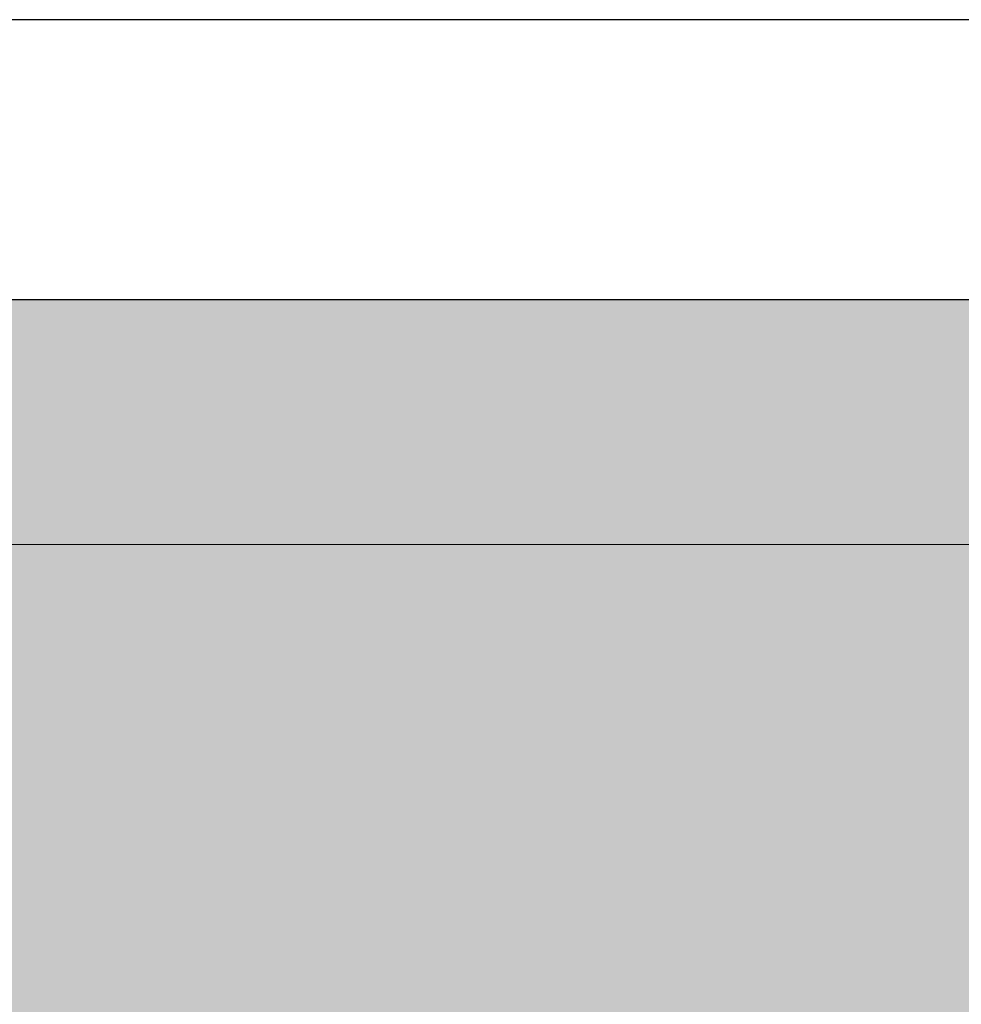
# Model space of a CAD drawing. Header units: inches. Extents: x -2835 to 447, y -63 to 390.
# Tile 45 of 92: x -1778 to -1710, y 247 to 317. Entities that reach past the tile are written whole.
import ezdxf

# ---------------------------------------------------------------- set-up
doc = ezdxf.new("R2010")
doc.units = ezdxf.units.IN
doc.header["$MEASUREMENT"] = 0
for name, color, linetype, lineweight in [('A-ROOF', 132, 'Continuous', 18), ('A-ROOF-PATT', 132, 'Continuous', 18), ('A-WALL-PATT', 111, 'Continuous', 18), ('L-SITE-WALL', 31, 'Continuous', 18)]:
    doc.layers.add(name, color=color, linetype=linetype, lineweight=lineweight)

msp = doc.modelspace()

# ---------------------------------------------------------------- hatches: boundary and pattern name
at = {"layer": 'A-ROOF-PATT', "lineweight": 9}
h = msp.add_hatch(dxfattribs=at)
h.set_pattern_fill('FP2_8', color=10, style=0, pattern_type=2)
h.set_pattern_definition([(0, (-1163.10901, 296.949), (20.48, 0.214), [0.845, -14.515, 0.845, -14.515, -81.92]), (0, (-1163.10901, 296.949), (20.48, 0.214), [-30.72, 0.845, -29.875, 0.845, -14.515, -35.84]), (0, (-1163.10901, 296.949), (20.48, 0.214), [-76.8, 0.845, -9.395, 0.845, -24.755]), (175.852, (-1155.429, 297.056), (-5.86762943, -0.00358596), [0.424, -7.277, 0.424, -7.277, -41.068]), (175.852, (-1155.429, 297.056), (-5.86762943, -0.00358596), [-15.4, 0.424, -14.977, 0.424, -7.277, -17.967]), (175.852, (-1155.429, 297.056), (-5.86762943, -0.00358596), [-38.501, 0.424, -4.71, 0.424, -12.41]), (184.148, (-1152.869, 297.485), (-14.61258248, -1.48887246), [0.424, -7.277, 0.424, -7.277, -41.068]), (184.148, (-1152.869, 297.485), (-14.61258248, -1.48887246), [-15.4, 0.424, -14.977, 0.424, -7.277, -17.967]), (184.148, (-1152.869, 297.485), (-14.61258248, -1.48887246), [-38.501, 0.424, -4.71, 0.424, -12.41])])
h.paths.add_polyline_path([(-1767.807, 279.693), (-1405.1, 279.693), (-1405.1, 297.2), (-1825.1, 297.2), (-1825.1, 279.693), (-1812.483, 279.693)])
at = {"layer": 'A-WALL-PATT', "lineweight": 9}
h = msp.add_hatch(dxfattribs=at)
h.set_pattern_fill('FP2_7', color=256, style=0, pattern_type=2)
h.set_pattern_definition([(0, (-1163.109, 154), (20.48, 5.12), [0.845, -14.515, 0.845, -14.515, -81.92]), (0, (-1163.109, 154), (20.48, 5.12), [-30.72, 0.845, -29.875, 0.845, -14.515, -35.84]), (0, (-1163.109, 154), (20.48, 5.12), [-76.8, 0.845, -9.395, 0.845, -24.755]), (120, (-1155.429, 156.56), (-14.67405, 15.1762), [0.845, -14.515, 0.845, -14.515, -81.92]), (120, (-1155.429, 156.56), (-14.67405, 15.1762), [-30.72, 0.845, -29.875, 0.845, -14.515, -35.84]), (120, (-1155.429, 156.56), (-14.67405, 15.1762), [-76.8, 0.845, -9.395, 0.845, -24.755]), (240, (-1152.869, 166.8), (-5.80595, -20.2962), [0.845, -14.515, 0.845, -14.515, -81.92]), (240, (-1152.869, 166.8), (-5.80595, -20.2962), [-30.72, 0.845, -29.875, 0.845, -14.515, -35.84]), (240, (-1152.869, 166.8), (-5.80595, -20.2962), [-76.8, 0.845, -9.395, 0.845, -24.755])])
h.paths.add_polyline_path([(-1825.1, 0), (-1558.1, 0), (-1558.1, 120), (-1405.1, 120), (-1405.1, 279.693), (-1825.1, 279.693), (-1825.1, 4.331)])

# ---------------------------------------------------------------- linework, layer by layer
at = {"layer": 'A-ROOF', "color": 55, "lineweight": 30}
for p, q in [((-1385.1, 317.217), (-1845.1, 317.217)), ((-1825.1, 297.2), (-1405.1, 297.2))]:
    msp.add_line(p, q, dxfattribs=at)
at = {"layer": 'L-SITE-WALL'}
msp.add_line((-1405.1, 279.693), (-1825.1, 279.693), dxfattribs=at)

doc.saveas('drawing.dxf')
